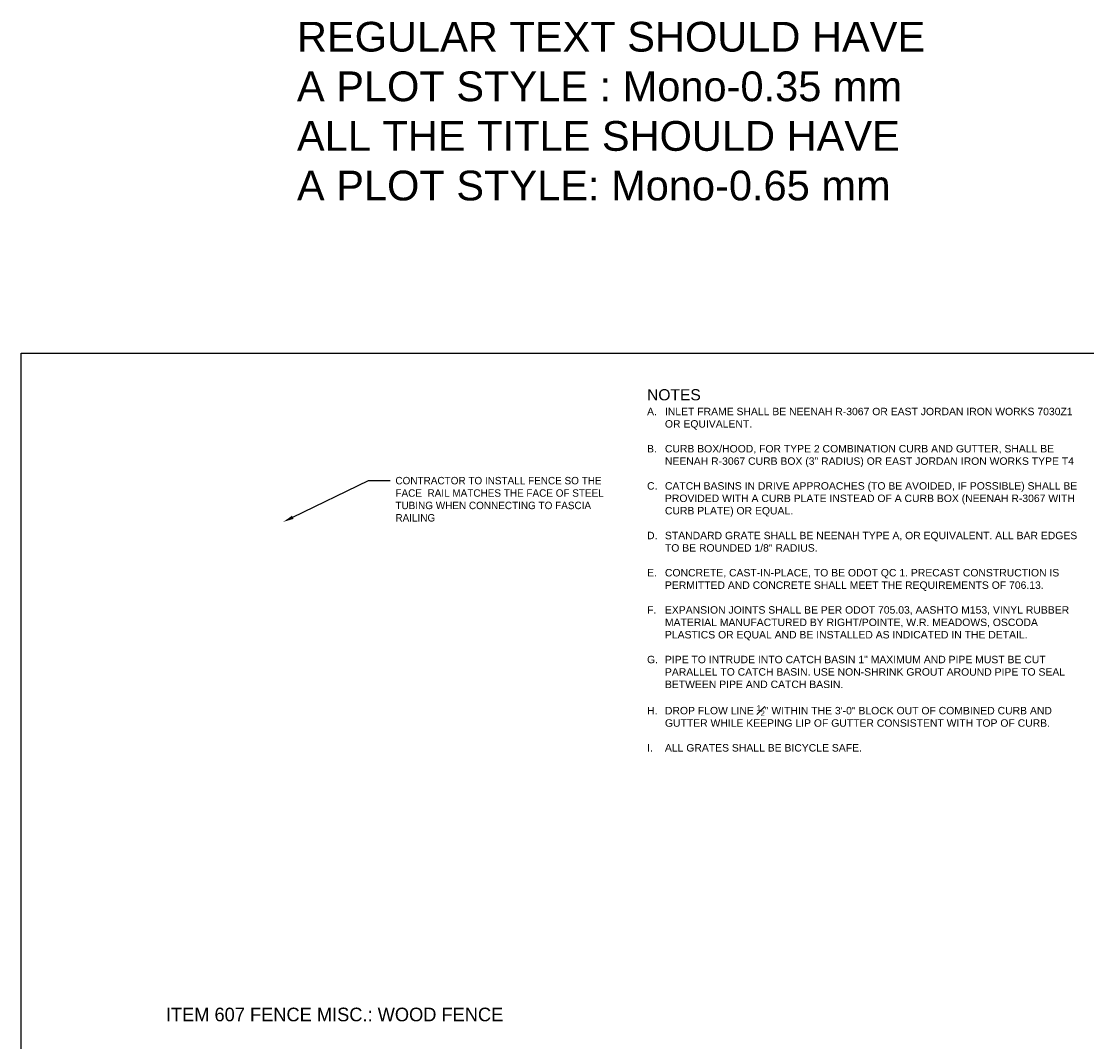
# Model space of a CAD drawing. Header units: feet. Extents: x 0 to 192, y -5 to 30.
# Tile 2 of 21: x 6 to 24, y 13 to 30. Entities that reach past the tile are written whole.
import ezdxf
from ezdxf import colors
from ezdxf.entities.mleader import LeaderData, LeaderLine
from ezdxf.math import Vec2, Vec3

# ---------------------------------------------------------------- set-up
doc = ezdxf.new("R2010")
doc.units = ezdxf.units.FT
doc.header["$MEASUREMENT"] = 0
doc.layers.add('COLUMNS', color=6, linetype='Continuous', plot=False)
doc.layers.add('SH_Data', color=7, linetype='Continuous')
doc.layers.add('text', color=9, linetype='Continuous')
doc.styles.add('OL100', font='arial.ttf', dxfattribs={"height": 0.1})
doc.styles.add('Slanted-Normal', font='font31.shx', dxfattribs={"height": 0.14})
doc.styles.get("Standard").update_dxf_attribs({"font": 'arial.ttf'})

msp = doc.modelspace()

# ---------------------------------------------------------------- linework, layer by layer
at = {"layer": 'COLUMNS'}
msp.add_lwpolyline([(6.09752, 3.37445), (6.09752, 24.37445), (36.59752, 24.37445), (36.59752, 3.37445)], close=True, dxfattribs=at)

# ---------------------------------------------------------------- texts
at = {"layer": 'SH_Data', "color": 1, "insert": (10.72914, 29.9406), "char_height": 0.5, "width": 15.2121855, "attachment_point": 1}
msp.add_mtext('\\pxi-3,l3,t3;REGULAR TEXT SHOULD HAVE \\PA PLOT STYLE : Mono-0.35 mm\\PALL THE TITLE SHOULD HAVE \\PA PLOT STYLE: Mono-0.65 mm', dxfattribs=at)
at = {"layer": 'text', "insert": (16.61242, 23.7685), "char_height": 0.1, "width": 7.4056659, "attachment_point": 1}
msp.add_mtext('\\A1;\\pxt3;{\\H1.875x;\\C3;NOTES\\H0.66667x;\\C256;\\P\\pi-3,l3;A.^IINLET FRAME SHALL BE NEENAH R-3067 OR EAST JORDAN IRON WORKS 7030Z1 OR EQUIVALENT.\\P\\pi0,l0,tz;\\P\\pi-3,l3,t3;B.^ICURB BOX/HOOD, FOR TYPE 2 COMBINATION CURB AND GUTTER, SHALL BE NEENAH R-3067 CURB BOX (3" RADIUS) OR EAST JORDAN IRON WORKS TYPE T4  \\P\\pi0,l0,tz;\\P\\pi-3,l3,t3;C.^ICATCH BASINS IN DRIVE APPROACHES (TO BE AVOIDED, IF POSSIBLE) SHALL BE PROVIDED WITH A CURB PLATE INSTEAD OF A CURB BOX (NEENAH R-3067 WITH CURB PLATE) OR EQUAL.\\P\\pi0,l0,tz;\\P\\pi-3,l3,t3;D.^ISTANDARD GRATE SHALL BE NEENAH TYPE A, OR EQUIVALENT. ALL BAR EDGES TO BE ROUNDED 1/8" RADIUS.\\P\\pi0,l0,tz;\\P\\pi-3,l3,t3;E.^ICONCRETE, CAST-IN-PLACE, TO BE ODOT QC 1. PRECAST CONSTRUCTION IS PERMITTED AND CONCRETE SHALL MEET THE REQUIREMENTS OF 706.13. \\P\\pi0,l0;\\P\\pi-3,l3;F.^IEXPANSION JOINTS SHALL BE PER ODOT 705.03, AASHTO M153, VINYL RUBBER MATERIAL MANUFACTURED BY RIGHT/POINTE, W.R. MEADOWS, OSCODA PLASTICS OR EQUAL AND BE INSTALLED AS INDICATED IN THE DETAIL.\\P\\pi0,l0,tz;\\H0.99999x;\\P\\pi-3,l3,t3;G.^IPIPE TO INTRUDE INTO CATCH BASIN 1" MAXIMUM AND PIPE MUST BE CUT PARALLEL TO CATCH BASIN. USE NON-SHRINK GROUT AROUND PIPE TO SEAL BETWEEN PIPE AND CATCH BASIN.\\P\\pi0,l0,tz;\\P\\pi-3,l3,t3;H.^IDROP FLOW LINE \\H0.7x;\\S1#2;\\H1.42857x;" WITHIN THE 3\'-0" BLOCK OUT OF COMBINED CURB AND GUTTER WHILE KEEPING LIP OF GUTTER CONSISTENT WITH TOP OF CURB.\\P\\pi0,l0,tz;\\P\\pi-3,l3,t3;I.^IALL GRATES SHALL BE BICYCLE SAFE.\\H0.99998x; \\H1.00002x; }', dxfattribs=at)
at = {"layer": 'text', "insert": (11.36154, 13.26007), "char_height": 0.125, "attachment_point": 5, "style": 'OL100'}
msp.add_mtext_dynamic_manual_height_columns('{\\Ffont31|c0;\\H1.83329x;ITEM 607 FENCE MISC.: WOOD FENCE}', width=7.7030191, gutter_width=0.63, heights=[0.98908], dxfattribs=at)

# ---------------------------------------------------------------- leaders
at = {"layer": 'text'}
ml = msp.add_multileader_mtext('Standard', dxfattribs=at)
ml.set_content('CONTRACTOR TO INSTALL FENCE SO THE FACE  RAIL MATCHES THE FACE OF STEEL TUBING WHEN CONNECTING TO FASCIA RAILING  ', color=256, style='Slanted-Normal')
ml.set_leader_properties()
ml.build(insert=Vec2(0, 0))
ml.multileader.update_dxf_attribs({"text_right_attachment_type": 6, "dogleg_length": 0.36, "arrow_head_size": 0.18})
ctx = ml.context
ctx.base_point, ctx.char_height, ctx.arrow_head_size, ctx.landing_gap_size, ctx.plane_origin = Vec3(12.29379, 22.23203), 0.125, 0.18, 0.09, Vec3(10.49656, 21.53716)
ctx.right_attachment = 6
notes = []
notes.append((ctx, [(0, (1, 1, 0), (11.93379, 22.23203), (1, 0), 0.36, [(0, [(10.49656, 21.53716)], 0, [])])]))
ctx.mtext.insert, ctx.mtext.width, ctx.mtext.flow_direction = Vec3(12.38379, 22.29453), 3.4979639, 5
for ctx, leaders in notes:
    for number, flags, end, landing, length, lines in leaders:
        leader = LeaderData()
        leader.index, (leader.has_last_leader_line, leader.has_dogleg_vector, leader.attachment_direction) = number, flags
        leader.last_leader_point, leader.dogleg_vector, leader.dogleg_length = Vec3(end), Vec3(landing), length
        for number, points, colour, breaks in lines:
            line = LeaderLine()
            line.index, line.vertices, line.color, line.breaks = number, Vec3.list(points), colors.encode_raw_color(colour), breaks
            leader.lines.append(line)
        ctx.leaders.append(leader)

doc.saveas('drawing.dxf')
